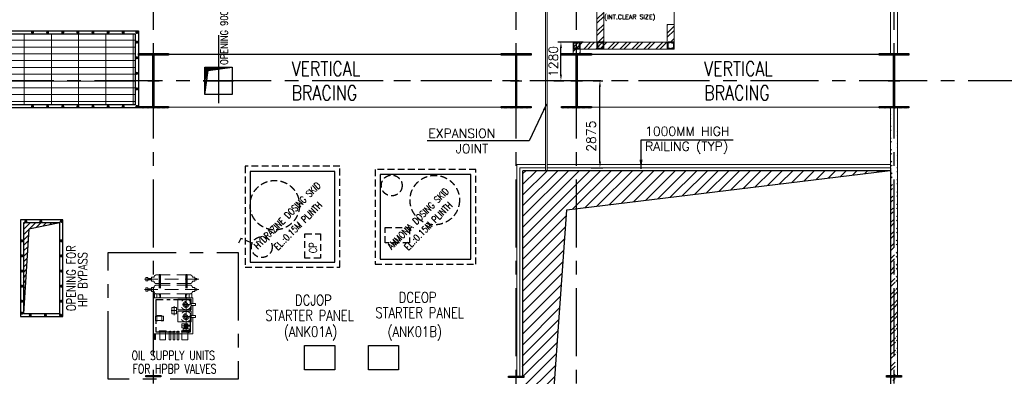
# Model space of a CAD drawing. Header units: inches. Extents: x 0 to 1544102, y 0 to 23144100.
# Tile 145 of 184: x 572151 to 604725, y 131310 to 143105. Entities that reach past the tile are written whole.
import ezdxf

# ---------------------------------------------------------------- set-up
doc = ezdxf.new("R2010")
doc.units = ezdxf.units.IN
doc.header["$LTSCALE"] = 1800
doc.header["$MEASUREMENT"] = 0
for name, pattern in [('CENTER', [2, 1.25, -0.25, 0.25, -0.25]), ('CENTER2', [1.125, 0.75, -0.125, 0.125, -0.125]), ('CENTERX2', [4, 2.5, -0.5, 0.5, -0.5]), ('HIDDEN', [0.375, 0.25, -0.125])]:
    doc.linetypes.add(name, pattern=pattern)
doc.layers.get('0').update_dxf_attribs({"color": 253})
for name, color, linetype, lineweight in [('A-DOOR', 31, 'Continuous', 9), ('A-REMOVABLE GRATING', 252, 'Continuous', 9), ('CONCRETE', 145, 'Continuous', 15), ('DIM', 4, 'Continuous', 18), ('EQPT', 8, 'HIDDEN', 9), ('EQUIP', 8, 'Continuous', 9), ('HANDRAIL', 3, 'Continuous', 15), ('LEADER', 4, 'Continuous', 15), ('STAIR', 2, 'Continuous', 15), ('TEXT', 3, 'Continuous', 18), ('WALL', 6, 'Continuous', 18), ('WALL HATCH', 251, 'Continuous', 13)]:
    doc.layers.add(name, color=color, linetype=linetype, lineweight=lineweight)
for name, color, linetype in [('AUX COL', 1, 'Continuous'), ('Aux Cols', 1, 'Continuous'), ('BRACING', 1, 'HIDDEN'), ('CEN', 2, 'CENTER'), ('COL', 1, 'Continuous'), ('GRID', 251, 'CENTER'), ('OPENING', 40, 'Continuous'), ('REV3', 2, 'Continuous')]:
    doc.layers.add(name, color=color, linetype=linetype)
doc.styles.add('ROAMNS', font='ROMANS.shx')
doc.styles.add('ROMANC', font='ROMANC.SHX')
doc.styles.add('ROMANS', font='romans.shx')
doc.linetypes.add('FENCELINE1', pattern='A,0.25,-0.1,[133,ltypeshp.shx,S=0.1,R=0,X=-0.1,Y=0],-0.1,1', length=1.45)
doc.dimstyles.new('270-TA-100', dxfattribs={"dimscale": 150, "dimtxt": 400, "dimasz": 2, "dimexe": 0.75, "dimexo": 1, "dimgap": 1, "dimtad": 1, "dimdec": 0, "dimzin": 12, "dimdsep": 46, "dimtxsty": 'ROMANS', "dimcen": 0, "dimclrd": 256, "dimclre": 256, "dimclrt": 6, "dimadec": 1, "dimazin": 3, "dimtfac": 1, "dimtdec": 0, "dimtix": 1, "dimtmove": 2, "dimatfit": 0, "dimfxl": 1.25, "dimarcsym": 2})
doc.dimstyles.new('DIM INT 1', dxfattribs={"dimtxt": 300, "dimasz": 200, "dimexe": 100, "dimexo": 100, "dimgap": 100, "dimtad": 1, "dimdec": 0, "dimzin": 13, "dimdsep": 46, "dimlunit": 5, "dimtxsty": 'ROAMNS', "dimblk2": 'OBLIQUE', "dimcen": 0.09, "dimclrd": 9, "dimclre": 9, "dimclrt": 4, "dimadec": 0, "dimazin": 0, "dimtfac": 1, "dimtdec": 0, "dimtix": 1, "dimtmove": 2, "dimatfit": 3, "dimfxl": 1, "dimtolj": 1, "dimtzin": 13, "dimarcsym": 0})
pattern_1 = [(45, (-441058.83, -169272.05), (-198.87378, 198.87378), []), (45, (-440926.25, -169272.05), (-198.87378, 198.87378), [])]

# ---------------------------------------------------------------- blocks, each defined once
blk = doc.blocks.new('B-ROW COLUMN')
at = {"layer": 'COL'}
h = blk.add_hatch(dxfattribs=at)
h.set_pattern_fill('ANSI31', color=256, scale=200, style=0)
h.set_pattern_definition([(45, (155648.048, 63141.767), (-17.67767, 17.67767), [])])
h.paths.add_polyline_path([(171095, 85178), (172085, 85178), (172085, 85128), (171095, 85128)])
h.paths.add_polyline_path([(171574, 86878), (171606, 86878), (171606, 85178), (171574, 85178)])
h.paths.add_polyline_path([(171095, 86928), (172085, 86928), (172085, 86878), (171095, 86878)])
blk.add_line((171590, 85128), (171590, 86928))
at = {"layer": 'CEN'}
for p, q in [((171590, 85128), (171590, 86928)), ((171399, 86028), (171782, 86028))]:
    blk.add_line(p, q, dxfattribs=at)
at = {"layer": 'COL'}
for points in [[(171095, 86928), (172085, 86928), (172085, 86878), (171095, 86878)], [(171574, 86878), (171606, 86878), (171606, 85178), (171574, 85178)], [(171095, 85178), (172085, 85178), (172085, 85128), (171095, 85128)]]:
    blk.add_lwpolyline(points, close=True, dxfattribs=at)
blk = doc.blocks.new('AUX COLUMNS')
at = {"color": 2, "linetype": 'CENTER2', "ltscale": 0.15}
for p, q in [((-228038, 65665), (-228038, 66165)), ((-130038, 65665), (-130038, 66165)), ((-118038, 65690), (-118038, 66140))]:
    blk.add_line(p, q, dxfattribs=at)
at = {"layer": 'AUX COL'}
for points in [[(-228288, 66165), (-227788, 66165), (-227788, 66115), (-228288, 66115)], [(-130288, 66165), (-129788, 66165), (-129788, 66120), (-130288, 66120)], [(-118288, 66140), (-117788, 66140), (-117788, 66104), (-118288, 66104)]]:
    blk.add_lwpolyline(points, close=True, dxfattribs=at)
blk = doc.blocks.new('*D649')
at = {"layer": 'DIM', "color": 9, "lineweight": -2, "transparency": 16777216}
for p, q in [((591126, 141085), (591447, 141085)), ((591347, 138410), (591347, 140885)), ((591062, 138210), (591447, 138210))]:
    blk.add_line(p, q, dxfattribs=at)
at = {"layer": 'DIM', "color": 9, "transparency": 16777216}
for points in [[(591314, 140885), (591380, 140885), (591347, 141085)], [(591314, 138410), (591380, 138410), (591347, 138210)]]:
    blk.add_solid(points, dxfattribs=at)
at = {"layer": 'DIM', "color": 4, "transparency": 16777216, "insert": (591057, 139249), "char_height": 300, "attachment_point": 5, "rotation": 90, "style": 'ROAMNS'}
blk.add_mtext('\\A1;2875', dxfattribs=at)
blk = doc.blocks.new('_Oblique')
at = {"color": 0, "linetype": 'ByBlock', "lineweight": -2}
blk.add_line((-0.5, -0.5), (0.5, 0.5), dxfattribs=at)
blk = doc.blocks.new('oil unit for HPBP')
at = {"layer": 'EQPT'}
for p, q in [((1355552, 392233), (1356664, 392233)), ((1355642, 392248), (1355642, 391582)), ((1355642, 392248), (1355682, 392248)), ((1355662, 392248), (1355662, 391582)), ((1355682, 392248), (1355682, 391582)), ((1356525, 392248), (1356525, 391582)), ((1356565, 392248), (1356525, 392248)), ((1356545, 392248), (1356545, 391582)), ((1356565, 392248), (1356565, 391582)), ((1355154, 392089), (1356954, 392089)), ((1355204, 392035), (1355204, 392143)), ((1355204, 392143), (1355264, 392143)), ((1355204, 392035), (1355264, 392035)), ((1355264, 392035), (1355264, 392143)), ((1355264, 392113), (1355392, 392113)), ((1355264, 392065), (1355392, 392065)), ((1355392, 392025), (1355392, 392153)), ((1355392, 392153), (1355472, 392153)), ((1355392, 392025), (1355472, 392025)), ((1355552, 391945), (1356664, 391945)), ((1355552, 391895), (1356664, 391895)), ((1356824, 392153), (1356744, 392153)), ((1356824, 392025), (1356744, 392025)), ((1356824, 392025), (1356824, 392153)), ((1356884, 392113), (1356824, 392113)), ((1356884, 392103), (1356824, 392103)), ((1356884, 392075), (1356824, 392075)), ((1356884, 392065), (1356824, 392065)), ((1356884, 392113), (1356884, 392065)), ((1355154, 391751), (1356954, 391751)), ((1355204, 391697), (1355204, 391805)), ((1355204, 391805), (1355264, 391805)), ((1355204, 391697), (1355264, 391697)), ((1355264, 391697), (1355264, 391805)), ((1355264, 391775), (1355392, 391775)), ((1355264, 391727), (1355392, 391727)), ((1355392, 391687), (1355392, 391815)), ((1355392, 391815), (1355472, 391815)), ((1355392, 391687), (1355472, 391687)), ((1355552, 391607), (1356664, 391607)), ((1355642, 391582), (1355692, 391582)), ((1355646, 391566), (1355646, 391566)), ((1355646, 391566), (1355681, 391566)), ((1355681, 391566), (1355681, 391496)), ((1356565, 391582), (1356515, 391582)), ((1356565, 391582), (1356515, 391582)), ((1356561, 391566), (1356526, 391566)), ((1356526, 391566), (1356526, 391496)), ((1356561, 391566), (1356561, 391566)), ((1356824, 391815), (1356744, 391815)), ((1356824, 391687), (1356744, 391687)), ((1356824, 391687), (1356824, 391815)), ((1356884, 391775), (1356824, 391775)), ((1356884, 391765), (1356824, 391765)), ((1356884, 391737), (1356824, 391737)), ((1356884, 391727), (1356824, 391727)), ((1356884, 391775), (1356884, 391727)), ((1355646, 391496), (1355681, 391496)), ((1356561, 391496), (1356526, 391496)), ((1355571, 390863), (1355571, 390724)), ((1355730, 390863), (1355730, 390724)), ((1355662, 390335), (1355858, 390335)), ((1356398, 390335), (1356593, 390335))]:
    blk.add_line(p, q, dxfattribs=at)
at = {"layer": 'EQPT', "linetype": 'CENTERX2', "ltscale": 0.01}
for p, q in [((1356647, 391254), (1356416, 391254)), ((1356531, 391454), (1356531, 390312)), ((1356041, 391050), (1356236, 391050)), ((1356139, 391200), (1356139, 390897)), ((1356647, 390854), (1356416, 390854)), ((1356647, 390550), (1356416, 390550)), ((1356647, 390389), (1356416, 390389))]:
    blk.add_line(p, q, dxfattribs=at)
at = {"layer": 'EQPT'}
for points in [[(1355486, 391607), (1355571, 391607), (1355571, 391479), (1355486, 391479)], [(1356721, 391607), (1356636, 391607), (1356636, 391479), (1356721, 391479)], [(1356256, 391079), (1356256, 391429), (1356706, 391429), (1356706, 391079)], [(1356706, 391285), (1356843, 391285), (1356843, 391224), (1356706, 391224)], [(1355576, 390863), (1355725, 390863), (1355725, 390894), (1355576, 390894)], [(1356058, 391155), (1356219, 391155), (1356219, 390944), (1356058, 390944)], [(1356256, 390679), (1356256, 391029), (1356706, 391029), (1356706, 390679)], [(1355518, 390863), (1355782, 390863), (1355782, 390724), (1355518, 390724)], [(1355587, 390724), (1355518, 390724), (1355518, 390711), (1355587, 390711)], [(1355714, 390724), (1355782, 390724), (1355782, 390711), (1355714, 390711)], [(1356596, 390615), (1356398, 390615), (1356398, 390486), (1356596, 390486)], [(1356596, 390567), (1356662, 390567), (1356662, 390533), (1356596, 390533)], [(1356706, 390885), (1356843, 390885), (1356843, 390824), (1356706, 390824)], [(1355486, 390279), (1355518, 390279), (1355518, 390096), (1355486, 390096)], [(1355647, 390384), (1355874, 390384), (1355874, 390359), (1355647, 390359)], [(1355662, 390359), (1355858, 390359), (1355858, 390083), (1355662, 390083)], [(1355962, 390359), (1356043, 390359), (1356043, 390338), (1355962, 390338)], [(1355991, 390367), (1356014, 390367), (1356014, 390359), (1355991, 390359)], [(1355998, 390371), (1356007, 390371), (1356007, 390367), (1355998, 390367)], [(1356094, 390359), (1356176, 390359), (1356176, 390338), (1356094, 390338)], [(1356123, 390367), (1356147, 390367), (1356147, 390359), (1356123, 390359)], [(1356131, 390371), (1356139, 390371), (1356139, 390367), (1356131, 390367)], [(1356226, 390359), (1356308, 390359), (1356308, 390338), (1356226, 390338)], [(1356255, 390367), (1356279, 390367), (1356279, 390359), (1356255, 390359)], [(1356263, 390371), (1356271, 390371), (1356271, 390367), (1356263, 390367)], [(1356382, 390384), (1356609, 390384), (1356609, 390359), (1356382, 390359)], [(1356398, 390359), (1356593, 390359), (1356593, 390083), (1356398, 390083)]]:
    blk.add_lwpolyline(points, close=True, dxfattribs=at)
for points in [[(1355646, 391566), (1355646, 391582), (1355692, 391582), (1355692, 391479), (1355646, 391479), (1355646, 391496)], [(1356561, 391566), (1356561, 391582), (1356515, 391582), (1356515, 391479), (1356561, 391479), (1356561, 391496)], [(1355971, 390359), (1356034, 390359)], [(1356034, 390338), (1356034, 390083), (1355971, 390083), (1355971, 390338)], [(1356104, 390359), (1356166, 390359)], [(1356166, 390338), (1356166, 390083), (1356104, 390083), (1356104, 390338)], [(1356236, 390359), (1356299, 390359)], [(1356299, 390338), (1356299, 390083), (1356236, 390083), (1356236, 390338)], [(1356593, 390324), (1356633, 390324), (1356633, 390454), (1356435, 390454), (1356435, 390384)]]:
    blk.add_lwpolyline(points, dxfattribs=at)
for centre, radius in [((1356531, 391254), 175), ((1356531, 391254), 96.2), ((1356531, 391254), 54.3), ((1356531, 390854), 175), ((1356531, 390854), 96.2), ((1356531, 390854), 54.3), ((1356531, 390550), 64.6), ((1356531, 390550), 40.4)]:
    blk.add_circle(centre, radius, dxfattribs=at)
for centre, start, end in [((1355552, 392153), 90, 180), ((1356664, 392153), 0, 90), ((1355552, 392025), 180, 270), ((1355552, 391815), 90, 180), ((1356664, 392025), 270, 0), ((1356664, 391815), 0, 90), ((1355552, 391687), 180, 270), ((1356664, 391687), 270, 0)]:
    blk.add_arc(centre, 80, start, end, dxfattribs=at)
at = {"layer": 'EQUIP'}
for points in [[(1356754, 390824), (1356754, 390279), (1355454, 390279), (1355454, 391479), (1356754, 391479), (1356754, 391285)], [(1356754, 391224), (1356754, 390885)]]:
    blk.add_lwpolyline(points, dxfattribs=at)
blk = doc.blocks.new('A$C3EFD54E1')
at = {"layer": 'CEN'}
blk.add_lwpolyline([(4300, 45), (0, 45), (0, 4245), (4300, 4245)], close=True, dxfattribs=at)
at = {"layer": 'CEN', "ltscale": 0.25}
blk.add_lwpolyline([(1575, 1620), (2725, 1620), (2725, 2670), (1575, 2670)], close=True, dxfattribs=at)
at = {"layer": 'Aux Cols'}
blk.add_blockref('oil unit for HPBP', (-1353954, -388734), dxfattribs=at)
at = {"layer": 'TEXT', "style": 'ROMANS', "width": 0.75}
for s, p in [('OIL SUPPLY UNITS', (776, 685)), ('FOR HPBP VALVES', (810, 242))]:
    blk.add_text(s, height=300, dxfattribs=at).set_placement(p)
blk = doc.blocks.new('*D861')
at = {"layer": 'DIM', "color": 9, "lineweight": -2, "transparency": 16777216}
for p, q in [((590797, 142365), (589957, 142365)), ((590057, 141285), (590057, 142165)), ((589822, 141085), (590157, 141085))]:
    blk.add_line(p, q, dxfattribs=at)
at = {"layer": 'DIM', "color": 9, "transparency": 16777216}
for points in [[(590024, 142165), (590090, 142165), (590057, 142365)], [(590024, 141285), (590090, 141285), (590057, 141085)]]:
    blk.add_solid(points, dxfattribs=at)
at = {"layer": 'DIM', "color": 4, "transparency": 16777216, "insert": (589807, 141725), "char_height": 300, "attachment_point": 5, "rotation": 90, "style": 'ROAMNS'}
blk.add_mtext('\\A1;1280', dxfattribs=at)
blk = doc.blocks.new('Stub column')
at = {"layer": 'COL', "linetype": 'ByBlock'}
for p, q in [((-108, 90), (-108, -90)), ((-108, 90), (-100, 90)), ((-108, 90), (-100, 90)), ((-108, 90), (-108, -90)), ((-25, 100), (-100, 100)), ((-100, 100), (-100, -100)), ((-100, 100), (-100, -100)), ((-25, 100), (-100, 100)), ((90, 108), (-90, 108)), ((-90, 100), (-90, 108)), ((-90, 100), (-90, 108)), ((-25, 100), (100, 100)), ((90, 100), (90, 108)), ((100, 100), (100, -100)), ((108, 90), (100, 90)), ((108, 90), (108, -90)), ((-108, -90), (-100, -90)), ((-108, -90), (-100, -90)), ((-100, -100), (-25, -100)), ((-100, -100), (-25, -100)), ((-90, -100), (-90, -108)), ((-90, -100), (-90, -108)), ((90, -108), (-90, -108)), ((100, -100), (-25, -100)), ((90, -100), (90, -108)), ((108, -90), (100, -90))]:
    blk.add_line(p, q, dxfattribs=at)
for points in [[(-25, -100), (-25, -97, 0.401544), (-31, -91), (-88, -88, -0.401544), (-94, -82), (-94, 82, -0.401544), (-88, 88), (-31, 91, 0.401544), (-25, 97), (-25, 100)], [(-25, -100), (-25, -97, 0.401544), (-31, -91), (-88, -88, -0.401544), (-94, -82), (-94, 82, -0.401544), (-88, 88), (-31, 91, 0.401544), (-25, 97), (-25, 100)], [(25, -100), (25, -97, -0.401544), (31, -91), (88, -88, 0.401544), (94, -82), (94, 82, 0.401544), (88, 88), (31, 91, -0.401544), (25, 97), (25, 100)]]:
    blk.add_lwpolyline(points, format="xyb", dxfattribs=at)
blk = doc.blocks.new('SC-01& LIFT')
at = {"layer": 'WALL HATCH'}
h = blk.add_hatch(dxfattribs=at)
h.set_pattern_fill('ANSI32', color=256, scale=750, style=0)
h.set_pattern_definition([(45, (-441713.83, -169222.05), (-198.87378, 198.87378), []), (45, (-441581.25, -169222.05), (-198.87378, 198.87378), [])])
edge = h.paths.add_edge_path()
edge.add_arc((3173, -33583100), 33587860, 89.9999019, 90.0002943, ccw=False)
edge.add_line((3230, 4760), (3230, 9000))
edge.add_line((3230, 9000), (3000, 9000))
edge.add_line((3000, 9000), (3000, 4760))
h = blk.add_hatch(dxfattribs=at)
h.set_pattern_fill('ANSI32', color=256, scale=750, style=0)
h.set_pattern_definition([(45, (-421565.83, -181789.8), (-198.87378, 198.87378), []), (45, (-421433.25, -181789.8), (-198.87378, 198.87378), [])])
h.paths.add_polyline_path([(3000, 3180), (2305, 3180), (115, 3180), (115, 3295), (3000, 3295)])
h.paths.add_polyline_path([(3000, 3295), (115, 3295), (115, 3410), (125, 3410), (3000, 3410)])
h = blk.add_hatch(dxfattribs=at)
h.set_pattern_fill('ANSI32', color=256, scale=750, style=0)
h.set_pattern_definition([(45, (-466575.8, -141084.9), (-198.87378, 198.87378), []), (45, (-466443.2, -141084.9), (-198.87378, 198.87378), [])])
h.paths.add_polyline_path([(900, 3180), (670, 3180), (670, 1280), (900, 1280)])
h = blk.add_hatch(dxfattribs=at)
h.set_pattern_fill('ANSI32', color=256, scale=750, style=0)
h.set_pattern_definition(pattern_1)
h.paths.add_polyline_path([(3230, 3180), (3000, 3180), (3000, 2663), (3230, 2663)])
h = blk.add_hatch(dxfattribs=at)
h.set_pattern_fill('ANSI32', color=256, scale=750, style=0)
h.set_pattern_definition(pattern_1)
h.paths.add_polyline_path([(3230, 1863), (3000, 1863), (3000, 1280), (3230, 1280)])
h = blk.add_hatch(dxfattribs=at)
h.set_pattern_fill('ANSI32', color=256, scale=750, style=0)
h.set_pattern_definition([(45, (-441713.83, -169272.05), (-198.87378, 198.87378), []), (45, (-441581.25, -169272.05), (-198.87378, 198.87378), [])])
h.paths.add_polyline_path([(3000, 1050), (3000, 1280), (115, 1280), (115, 1050)])
at = {"layer": 'COL'}
for points in [[(-115, 9085), (115, 9085), (115, 8855), (-115, 8855)], [(3000, 9085), (3230, 9085), (3230, 8855), (3000, 8855)], [(3000, 3410), (3230, 3410), (3230, 3180), (3000, 3180)]]:
    blk.add_lwpolyline(points, close=True, dxfattribs=at)
at = {"layer": 'REV3', "linetype": 'Continuous'}
for p, q in [((115, 1280), (-115, 1280)), ((115, 1050), (-115, 1050))]:
    blk.add_line(p, q, dxfattribs=at)
at = {"layer": 'STAIR', "linetype": 'FENCELINE1', "ltscale": 0.25}
for p, q in [((545, 8855), (545, 4605)), ((2845, 8855), (2845, 5396)), ((1645, 7605), (1645, 4605)), ((1745, 7605), (1745, 5971))]:
    blk.add_line(p, q, dxfattribs=at)
at = {"layer": 'STAIR'}
for p, q in [((595, 8805), (595, 4605)), ((2795, 8805), (595, 8805)), ((2795, 8805), (2795, 5422)), ((2795, 7605), (595, 7605)), ((1595, 7605), (1595, 4605)), ((1795, 7605), (1795, 5945)), ((1595, 7355), (595, 7355)), ((2795, 7355), (1795, 7355)), ((1595, 7105), (595, 7105)), ((1595, 6855), (595, 6855)), ((2795, 7105), (1795, 7105)), ((2795, 6855), (1795, 6855)), ((1595, 6605), (595, 6605)), ((2795, 6605), (1795, 6605)), ((1595, 6355), (595, 6355)), ((2795, 6355), (1795, 6355)), ((1595, 6105), (595, 6105)), ((2845, 5396), (1745, 5971)), ((2795, 6105), (1795, 6105)), ((1595, 5855), (595, 5855)), ((1595, 5605), (595, 5605)), ((2795, 5855), (1967, 5855)), ((2795, 5655), (2350, 5655)), ((1595, 5355), (595, 5355)), ((1595, 5105), (595, 5105)), ((1645, 4605), (545, 4605)), ((1595, 4855), (595, 4855))]:
    blk.add_line(p, q, dxfattribs=at)
at = {"layer": 'WALL'}
for p, q in [((670, 1050), (670, 3410)), ((900, 1050), (900, 3410)), ((3000, 3510), (3000, 3410)), ((3230, 3510), (3230, 3410)), ((3000, 3180), (3000, 2663)), ((3000, 2663), (3000, 3180)), ((3000, 2663), (3230, 2663)), ((3000, 1863), (3230, 1863)), ((3000, 1050), (3000, 1863))]:
    blk.add_line(p, q, dxfattribs=at)
at = {"layer": 'WALL', "flags": 128}
for points in [[(3230, 9000), (3230, 4710), (3000, 4710), (3000, 9000)], [(115, 3410), (3000, 3410)], [(3230, 3510), (3000, 3510)], [(115, 3180), (3000, 3180)], [(3000, 1280), (3000, 1863)], [(3230, 1280), (3230, 1863)], [(115, 1280), (3000, 1280)], [(115, 1050), (2870, 1050)]]:
    blk.add_lwpolyline(points, dxfattribs=at)
at = {"layer": 'WALL'}
for points in [[(-115, 1280), (-115, 1050), (3230, 1050), (3230, 3180)], [(-115, 1280), (-115, 1050)], [(115, 1280), (115, 1050)]]:
    blk.add_lwpolyline(points, dxfattribs=at)
at = {"layer": 'COL', "xscale": -1, "rotation": 180}
for p in [(0, 8970), (3115, 8970), (0, 3295), (785, 3295), (3115, 3295), (785, 1165), (3115, 1165)]:
    blk.add_blockref('Stub column', p, dxfattribs=at)
at = {"layer": 'COL'}
blk.add_blockref('Stub column', (0, 1165), dxfattribs=at)
at = {"layer": 'TEXT', "linetype": 'CENTER', "style": 'ROMANC'}
for s, height, p in [('UP', 300, (2150, 6467, -1000)), ('UP', 300, (888, 4691, -1000)), ('LIFT', 300, (1493, 2644)), ('2100X1900', 200, (1204, 2307)), ('(INT.CLEAR SIZE)', 150, (913, 2036))]:
    blk.add_text(s, height=height, dxfattribs=at).set_placement(p)
at = {"layer": 'LEADER'}
for points in [[(2182, 6050), (2182, 6855)], [(848, 5478), (848, 4605)]]:
    blk.add_leader(points, dimstyle='270-TA-100', dxfattribs=at)

msp = doc.modelspace()

# ---------------------------------------------------------------- hatches: boundary and pattern name
at = {"layer": 'A-REMOVABLE GRATING'}
h = msp.add_hatch(dxfattribs=at)
h.set_pattern_fill('GRATE', color=256, scale=7200, style=0)
h.set_pattern_definition([(0, (-122500, 4e-10), (0, 225), []), (90, (-122500, 4e-10), (-900, 6e-14), [])])
h.paths.add_polyline_path([(575975.79, 140284.89), (568625.79, 140284.89), (568625.79, 142634.89), (575975.79, 142634.89)])
at = {"layer": 'OPENING'}
h = msp.add_hatch(dxfattribs=at)
h.set_pattern_fill('ANSI31', color=8, scale=300, style=0)
h.set_pattern_definition([(45, (424956.09, 56861.817), (-26.516504, 26.516504), [])])
h.paths.add_polyline_path([(578339.04, 141084.89), (578275.79, 141084.89), (578275.79, 140634.89)])
h.paths.add_polyline_path([(578386.69, 141423.99), (578725.79, 141471.65), (578725.79, 141534.89), (578275.79, 141534.89), (578275.79, 141084.89), (578339.04, 141084.89)])
h.paths.add_polyline_path([(579175.79, 141534.89), (578725.79, 141534.89), (578725.79, 141471.65)])
h = msp.add_hatch(dxfattribs=at)
h.set_pattern_fill('ANSI31', color=8, scale=2000, style=0)
h.paths.add_polyline_path([(588800.79, 138109.89), (588725.79, 115459.89), (590251.19, 136811.49), (600860.79, 138109.89)])
h = msp.add_hatch(dxfattribs=at)
h.set_pattern_fill('ANSI31', color=8, scale=1000, style=0)
h.set_pattern_definition([(45, (-122500, 0), (-88.388348, 88.388348), [])])
h.paths.add_polyline_path([(573475.79, 136384.89), (572275.79, 136384.89), (572275.79, 133384.89), (572455.89, 136179)])
at = {"layer": 'WALL HATCH'}
h = msp.add_hatch(dxfattribs=at)
h.set_pattern_fill('ANSI32', color=256, scale=750, style=0)
h.set_pattern_definition([(45, (24861.96, -28052.16), (-198.87378, 198.87378), []), (45, (24994.54, -28052.16), (-198.87378, 198.87378), [])])
h.paths.add_polyline_path([(590460.79, 149939.89), (590690.79, 149939.89), (590690.79, 153284.89), (590460.79, 153284.89)])
h.paths.add_polyline_path([(590460.79, 144264.89), (590690.79, 144264.89), (590690.79, 148739.89), (590460.79, 148739.89)])
h.paths.add_polyline_path([(590690.79, 142364.89), (590460.79, 142364.89), (590460.79, 141984.89), (590690.79, 141984.89)])
h = msp.add_hatch(dxfattribs=at)
h.set_pattern_fill('ANSI32', color=256, scale=750, style=0)
edge = h.paths.add_edge_path()
edge.add_line((622190.79, 130784.89), (622190.79, 125384.89))
edge.add_line((621960.79, 130784.89), (621960.79, 125384.89))
edge.add_line((622190.79, 140184.89), (622190.79, 131384.89))
edge.add_line((621960.79, 140184.89), (621960.79, 131384.89))
edge.add_line((622190.79, 151184.89), (622190.79, 141984.89))
edge.add_line((621960.79, 150954.89), (621960.79, 141984.89))
edge.add_line((607330.47, 150954.89), (621960.79, 150954.89))
edge.add_line((607330.47, 151184.89), (622190.79, 151184.89))
edge.add_line((601190.79, 150954.89), (601190.79, 146620.07))
edge.add_line((600960.79, 151184.89), (600960.79, 146620.07))
h = msp.add_hatch(dxfattribs=at)
h.set_pattern_fill('ANSI32', color=256, scale=750, style=0)
edge = h.paths.add_edge_path()
edge.add_line((601190.79, 140184.89), (601190.79, 131334.89))
edge.add_line((600960.79, 140184.89), (600960.79, 131334.89))
edge.add_line((601190.79, 130834.89), (601190.79, 125334.89))
edge.add_line((600960.79, 130834.89), (600960.79, 125334.89))
edge.add_line((601190.79, 124834.89), (601190.79, 117434.89))
edge.add_line((600960.79, 124834.89), (600960.79, 117434.89))
edge.add_line((601190.79, 116934.89), (601190.79, 114114.89))
edge.add_line((600960.79, 116934.89), (600960.79, 113884.89))

# ---------------------------------------------------------------- linework, layer by layer
at = {"color": 1, "linetype": 'HIDDEN', "ltscale": 0.5}
for p, q in [((579468.37, 135867.85), (579391.37, 135713.92)), ((579842.25, 135713.16), (579468.37, 135867.85))]:
    msp.add_line(p, q, dxfattribs=at)
for points in [[(579605.62, 134915.07), (582745.62, 134915.07), (582745.62, 138255.07), (579605.62, 138255.07)], [(583905.62, 135015.07), (587245.62, 135015.07), (587245.62, 138155.07), (583905.62, 138155.07)], [(584242.42, 135721.08), (584242.42, 136236.74), (585048.19, 136236.74), (585048.19, 135721.08)], [(581586.26, 136022.59), (582101.92, 136022.59), (582101.92, 135216.81), (581586.26, 135216.81)]]:
    msp.add_lwpolyline(points, close=True, dxfattribs=at)
at = {"color": 1}
for points in [[(579775.62, 135085.07), (582575.62, 135085.07), (582575.62, 138085.07), (579775.62, 138085.07)], [(584075.62, 135185.07), (587075.62, 135185.07), (587075.62, 137985.07), (584075.62, 137985.07)]]:
    msp.add_lwpolyline(points, close=True, dxfattribs=at)
at = {"color": 1, "ltscale": 0.2}
for points in [[(581575.79, 132324.89), (582575.79, 132324.89), (582575.79, 131524.89), (581575.79, 131524.89)], [(583687.57, 132324.89), (584687.57, 132324.89), (584687.57, 131524.89), (583687.57, 131524.89)]]:
    msp.add_lwpolyline(points, close=True, dxfattribs=at)
at = {"color": 1, "linetype": 'HIDDEN', "ltscale": 0.5}
for centre, radius in [((584458.47, 137620.73), 343.77), ((585882.38, 137137.77), 817.68), ((580590.08, 136969.21), 817.68), ((580159.91, 135581.74), 343.77)]:
    msp.add_circle(centre, radius, dxfattribs=at)
at = {"layer": 'BRACING', "const_width": 40}
for points in [[(576945.79, 141959.89), (588205.79, 141959.89)], [(590945.79, 141959.89), (600705.79, 141959.89)], [(576945.79, 140209.89), (588205.79, 140209.89)], [(590945.79, 140209.89), (600705.79, 140209.89)]]:
    msp.add_lwpolyline(points, dxfattribs=at)
at = {"layer": 'CEN'}
for p, q in [((578725.79, 142594.04), (578725.79, 140335.3)), ((578725.79, 141584.89), (578725.79, 140584.89)), ((578225.79, 141084.89), (579225.79, 141084.89))]:
    msp.add_line(p, q, dxfattribs=at)
at = {"layer": 'CONCRETE'}
for p, q in [((589550.79, 138109.89), (589550.79, 155034.89)), ((589600.79, 138109.89), (589600.79, 155034.89)), ((588600.79, 131309.89), (588600.79, 138309.89)), ((589550.79, 138309.89), (588600.79, 138309.89)), ((600960.79, 138309.89), (589600.79, 138309.89))]:
    msp.add_line(p, q, dxfattribs=at)
at = {"layer": 'GRID'}
for p, q in [((601075.79, 103174.13), (601075.79, 199876.62)), ((590575.79, 103174.13), (590575.79, 168584.89)), ((576575.79, 103174.13), (576575.79, 157584.89)), ((588575.79, 103174.13), (588575.79, 157584.89)), ((594875.79, 141084.89), (459775.79, 141084.89)), ((717375.79, 141084.89), (582275.79, 141084.89))]:
    msp.add_line(p, q, dxfattribs=at)
at = {"layer": 'HANDRAIL', "linetype": 'FENCELINE1', "ltscale": 0.25}
for p, q in [((588700.79, 131309.89), (588700.79, 138209.89)), ((589550.79, 138209.89), (588700.79, 138209.89)), ((600960.79, 138209.89), (589600.79, 138209.89))]:
    msp.add_line(p, q, dxfattribs=at)
at = {"layer": 'OPENING'}
for p, q in [((600960.79, 138209.89), (600960.79, 113884.89)), ((588800.79, 131309.89), (588800.79, 138109.89)), ((600960.79, 138109.89), (588800.79, 138109.89))]:
    msp.add_line(p, q, dxfattribs=at)
for points in [[(576075.79, 140184.89), (568525.79, 140184.89), (568525.79, 142734.89), (576075.79, 142734.89)], [(575975.79, 140284.89), (568625.79, 140284.89), (568625.79, 142634.89), (575975.79, 142634.89)], [(578275.79, 141534.89), (579175.79, 141534.89), (579175.79, 140634.89), (578275.79, 140634.89)], [(572175.79, 133284.89), (573575.79, 133284.89), (573575.79, 136484.89), (572175.79, 136484.89)], [(572275.79, 133384.89), (573475.79, 133384.89), (573475.79, 136384.89), (572275.79, 136384.89)]]:
    msp.add_lwpolyline(points, close=True, dxfattribs=at)
at = {"layer": 'OPENING', "const_width": 50}
for points in [[(572550.79, 142684.89, 1), (572600.79, 142684.89, 1)], [(573050.79, 142684.89, 1), (573100.79, 142684.89, 1)], [(573550.79, 142684.89, 1), (573600.79, 142684.89, 1)], [(574050.79, 142684.89, 1), (574100.79, 142684.89, 1)], [(574550.79, 142684.89, 1), (574600.79, 142684.89, 1)], [(575050.79, 142684.89, 1), (575100.79, 142684.89, 1)], [(575550.79, 142684.89, 1), (575600.79, 142684.89, 1)], [(576000.79, 142684.89, 1), (576050.79, 142684.89, 1)], [(576000.79, 142362.75, 1), (576050.79, 142362.75, 1)], [(576000.79, 141846.61, 1), (576050.79, 141846.61, 1)], [(576000.79, 141330.47, 1), (576050.79, 141330.47, 1)], [(576000.79, 140814.33, 1), (576050.79, 140814.33, 1)], [(572550.79, 140234.89, 1), (572600.79, 140234.89, 1)], [(573050.79, 140234.89, 1), (573100.79, 140234.89, 1)], [(573550.79, 140234.89, 1), (573600.79, 140234.89, 1)], [(574050.79, 140234.89, 1), (574100.79, 140234.89, 1)], [(574550.79, 140234.89, 1), (574600.79, 140234.89, 1)], [(575050.79, 140234.89, 1), (575100.79, 140234.89, 1)], [(575550.79, 140234.89, 1), (575600.79, 140234.89, 1)], [(576000.79, 140234.89, 1), (576050.79, 140234.89, 1)], [(572326.19, 136434.89, 1), (572376.19, 136434.89, 1)], [(572826.19, 136434.89, 1), (572876.19, 136434.89, 1)], [(573500.79, 136434.89, 1), (573550.79, 136434.89, 1)], [(572200.79, 135791.9, 1), (572250.79, 135791.9, 1)], [(573500.79, 135791.9, 1), (573550.79, 135791.9, 1)], [(572200.79, 135291.9, 1), (572250.79, 135291.9, 1)], [(573500.79, 135291.9, 1), (573550.79, 135291.9, 1)], [(572200.79, 134791.9, 1), (572250.79, 134791.9, 1)], [(573500.79, 134791.9, 1), (573550.79, 134791.9, 1)], [(572200.79, 134291.9, 1), (572250.79, 134291.9, 1)], [(573500.79, 134291.9, 1), (573550.79, 134291.9, 1)], [(572200.79, 133791.9, 1), (572250.79, 133791.9, 1)], [(573500.79, 133791.9, 1), (573550.79, 133791.9, 1)], [(572200.79, 133395.66, 1), (572250.79, 133395.66, 1)], [(572477.01, 133334.89, 1), (572527.01, 133334.89, 1)], [(572977.01, 133334.89, 1), (573027.01, 133334.89, 1)], [(573477.01, 133334.89, 1), (573527.01, 133334.89, 1)]]:
    msp.add_lwpolyline(points, format="xyb", close=True, dxfattribs=at)
at = {"layer": 'OPENING'}
for points in [[(578275.79, 140634.89), (578386.69, 141423.99), (579175.79, 141534.89)], [(588725.79, 115459.89), (590251.19, 136811.49), (600860.79, 138109.89)]]:
    msp.add_lwpolyline(points, dxfattribs=at)
at = {"layer": 'OPENING', "color": 9}
msp.add_lwpolyline([(573475.79, 136384.89), (572455.89, 136179), (572275.79, 133384.89)], dxfattribs=at)
at = {"layer": 'WALL'}
for p, q in [((600960.79, 151184.89), (600960.79, 141984.89)), ((601190.79, 150954.89), (601190.79, 141984.89)), ((590690.79, 142364.89), (590460.79, 142364.89)), ((590460.79, 142364.89), (590460.79, 141984.89)), ((590690.79, 142364.89), (590690.79, 141984.89)), ((600960.79, 140184.89), (600960.79, 131334.89)), ((601190.79, 140184.89), (601190.79, 131334.89))]:
    msp.add_line(p, q, dxfattribs=at)

# ---------------------------------------------------------------- block references
for name, p in [('B-ROW COLUMN', (404985.57, 55057.26)), ('B-ROW COLUMN', (416985.57, 55057.26)), ('B-ROW COLUMN', (418985.57, 55057.26)), ('B-ROW COLUMN', (429485.57, 55057.26)), ('A$C3EFD54E1', (575075.79, 131164.89)), ('AUX COLUMNS', (706613.6, 65169.86))]:
    msp.add_blockref(name, p)
at = {"layer": 'A-DOOR'}
msp.add_blockref('SC-01& LIFT', (590575.79, 141084.89), dxfattribs=at)
at = {"layer": 'AUX COL'}
msp.add_blockref('AUX COLUMNS', (829113.6, 65169.86), dxfattribs=at)

# ---------------------------------------------------------------- texts
at = {"layer": 'TEXT', "style": 'ROMANS', "width": 0.8}
for s, p in [('OPENING 900SQ.', (579039.25, 141607.58)), ('CP', (581980.57, 135381.96))]:
    msp.add_text(s, height=250, rotation=90, dxfattribs=at).set_placement(p)
at = {"layer": 'TEXT', "linetype": 'CENTER', "style": 'ROMANS'}
for s, p in [('EXPANSION', (585671.85, 139193.78)), ('JOINT', (586575.98, 138691.74))]:
    msp.add_text(s, height=300, dxfattribs=at).set_placement(p)
at = {"layer": 'TEXT', "color": 3, "style": 'ROMANS', "width": 0.8}
for s, height, rotation, p in [('HYDRAZINE DOSING SKID', 225, 45, (580031.11, 135495.7)), ('AMMONIA DOSING SKID', 225, 45, (584451.62, 135483.53)), ('EL.:0.15M PLINTH', 225, 45, (580692.91, 135462.53)), ('EL.:0.15M PLINTH', 225, 45, (585004.08, 135458.62)), ('OPENING FOR', 300, 90, (574002.12, 133462.03)), ('HP BYPASS ', 300, 90, (574386.06, 133597.84))]:
    msp.add_text(s, height=height, rotation=rotation, dxfattribs=at).set_placement(p)
for s, p in [('DCJOP', (581262.76, 133654.35)), ('DCEOP', (584691.55, 133745.42)), ('STARTER PANEL', (583921.38, 133237.32)), ('STARTER PANEL', (580277.8, 133148.54)), ('(ANK01A)', (580891.25, 132610.9)), ('(ANK01B)', (584320.04, 132610.9))]:
    msp.add_text(s, height=350, dxfattribs=at).set_placement(p)
at = {"layer": 'TEXT', "attachment_point": 1, "style": 'ROMANS'}
for s, insert, char_height, width in [('{\\W0.8;VERTICAL BRACING}', (581144.61, 141724.89), 480, 2515.419), ('{\\W0.8;VERTICAL BRACING}', (594793.2, 141724.89), 480, 2515.419), ('1000MM HIGH  RAILING (TYP) ', (592841.17, 139565.45), 300, 3385.0472)]:
    msp.add_mtext(s, dxfattribs=dict(at, insert=insert, char_height=char_height, width=width))

# ---------------------------------------------------------------- dimensions: what is measured, and where the dimension line sits
at = {"layer": 'DIM'}
dim = msp.add_linear_dim(base=(590056.86, 142364.89), p1=(589721.86, 141084.89), p2=(590896.86, 142364.89), angle=90, dimstyle='DIM INT 1', dxfattribs=at)
dim.commit()
dim.dimension.update_dxf_attribs({"geometry": '*D861', "text_midpoint": (589806.86, 141724.89)})
dim = msp.add_linear_dim(base=(591346.94, 141084.89), p1=(590962.09, 138209.89), p2=(591026.23, 141084.89), angle=90, dimstyle='DIM INT 1', dxfattribs=at)
dim.commit()
dim.dimension.update_dxf_attribs({"geometry": '*D649', "text_midpoint": (591057.16, 139249.22), "dimtype": 160})

# ---------------------------------------------------------------- leaders
msp.add_leader([(589581.84, 140308.17), (589000.54, 139095.2), (585625.91, 139095.2)], dimstyle='DIM INT 1', override={"dimtmove": 0}, dxfattribs=at)
at = {"layer": 'LEADER'}
msp.add_leader([(592706.93, 138169.81), (592706.93, 139126.23), (595760.1, 139126.23)], dimstyle='270-TA-100', dxfattribs=at)

doc.saveas('drawing.dxf')
